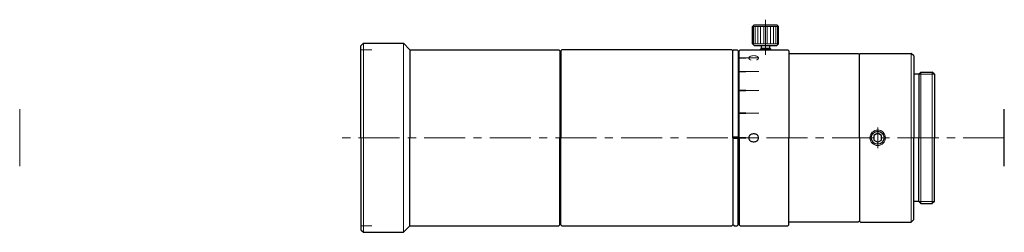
# Model space of a CAD drawing. Header units: millimetres. Extents: x -71 to 119, y 32 to 73.
import ezdxf
from ezdxf.enums import TextEntityAlignment as Align

# ---------------------------------------------------------------- set-up
doc = ezdxf.new("R2010")
doc.units = ezdxf.units.MM
doc.header["$LTSCALE"] = 0.25
doc.linetypes.add('CENTER', pattern=[50.8, 31.75, -6.35, 6.35, -6.35])
doc.layers.add('00_補助線', color=252, linetype='Continuous', lineweight=0, plot=False)
for name, color, linetype, lineweight in [('01_中心線', 1, 'CENTER', 20), ('03_寸法・文字', 50, 'Continuous', 20), ('iris＆image_circle', 7, 'Continuous', 30), ('画層1', 7, 'Continuous', 30), ('ﾋﾞｽ・ﾈｼﾞ', 7, 'Continuous', 30)]:
    doc.layers.add(name, color=color, linetype=linetype, lineweight=lineweight)
doc.styles.add('VS Standard', font='txt', dxfattribs={"height": 3})

# ---------------------------------------------------------------- blocks, each defined once
blk = doc.blocks.new('HM30##')
at = {"layer": '画層1'}
blk.add_lwpolyline([(-0.75, -0.43), (0, -0.87), (0.75, -0.43), (0.75, 0.43), (0, 0.87), (-0.75, 0.43)], close=True, dxfattribs=at)
at = {"layer": '画層1', "lineweight": 9}
blk.add_circle((0, 0), 1.5, dxfattribs=at)
at = {"layer": '画層1'}
blk.add_circle((0, 0), 1.25, dxfattribs=at)

msp = doc.modelspace()

# ---------------------------------------------------------------- hatches: boundary and pattern name
at = {"layer": '03_寸法・文字'}
h = msp.add_hatch(color=256, dxfattribs=at)
h.dxf.hatch_style = 1
h.paths.add_polyline_path([(69.25, 65.51), (69.25, 65.31), (67.95, 65.31), (67.95, 65.51)])
h = msp.add_hatch(color=256, dxfattribs=at)
h.dxf.hatch_style = 1
h.paths.add_polyline_path([(69.25, 62.91), (69.25, 62.66), (67.95, 62.66), (67.95, 62.91)])
h = msp.add_hatch(color=256, dxfattribs=at)
h.dxf.hatch_style = 1
h.paths.add_polyline_path([(69.25, 59.28), (69.25, 58.98), (67.95, 58.98), (67.95, 59.28)])
h = msp.add_hatch(color=256, dxfattribs=at)
h.dxf.hatch_style = 1
h.paths.add_polyline_path([(69.25, 54.91), (69.25, 54.61), (67.95, 54.61), (67.95, 54.91)])
h = msp.add_hatch(color=256, dxfattribs=at)
h.dxf.hatch_style = 1
h.paths.add_polyline_path([(67.75, 50.25), (66.75, 50.25), (66.75, 49.75), (67.75, 49.75)])
h = msp.add_hatch(color=256, dxfattribs=at)
h.dxf.hatch_style = 1
h.paths.add_polyline_path([(69.25, 50.15), (69.25, 49.85), (67.95, 49.85), (67.95, 50.15)])

# ---------------------------------------------------------------- linework, layer by layer
at = {"layer": '00_補助線', "lineweight": 20}
for p, q in [((-5.25, 67), (-3.15, 67)), ((-5.25, 33), (-3.15, 33))]:
    msp.add_line(p, q, dxfattribs=at)
at = {"layer": '00_補助線'}
for p, q in [((71.75, 65.41), (67.75, 65.41)), ((71.75, 62.78), (67.75, 62.78)), ((71.75, 59.13), (67.75, 59.13)), ((-71.25, 44.5), (-71.25, 55.5)), ((71.75, 54.76), (67.75, 54.76)), ((71.75, 50), (67.75, 50))]:
    msp.add_line(p, q, dxfattribs=at)
at = {"layer": '01_中心線'}
for p, q in [((73.05, 72.8), (73.05, 66)), ((94.75, 48), (94.75, 52)), ((65.75, 50), (-10.25, 50)), ((119.25, 50), (72.22, 50))]:
    msp.add_line(p, q, dxfattribs=at)
at = {"layer": 'iris＆image_circle'}
msp.add_line((119.25, 44.5), (119.25, 55.5), dxfattribs=at)
at = {"layer": '画層1'}
for p, q in [((70.88, 71.8), (70.55, 71.48)), ((70.55, 68.13), (70.55, 71.48)), ((70.88, 71.8), (75.23, 71.8)), ((75.23, 71.8), (75.55, 71.48)), ((75.55, 68.13), (75.55, 71.48)), ((-5.25, 67.75), (-4.75, 68.25)), ((-5.25, 50), (-5.25, 67.75)), ((-4.75, 68.25), (3, 68.25)), ((3, 68.25), (4.25, 67)), ((4.25, 67), (33.05, 67)), ((4.25, 67), (4.25, 50)), ((33.05, 67), (33.25, 66.8)), ((33.25, 66.8), (33.25, 50)), ((33.45, 66.8), (33.65, 67)), ((33.45, 66.8), (33.45, 50)), ((66.55, 67), (33.65, 67)), ((66.55, 67), (66.75, 66.8)), ((66.95, 67), (66.75, 66.8)), ((66.75, 50), (66.75, 66.8)), ((66.95, 67), (67.55, 67)), ((67.55, 67), (67.75, 66.8)), ((67.75, 66.8), (67.75, 50)), ((67.95, 66.8), (68.15, 67)), ((67.95, 50), (67.95, 66.8)), ((68.15, 67), (77.35, 67)), ((70.88, 67.8), (70.55, 68.13)), ((70.88, 67.8), (75.23, 67.8)), ((72.25, 67.3), (72.05, 67.1)), ((72.05, 67), (72.05, 67.1)), ((72.25, 67.3), (72.25, 67.8)), ((72.25, 67.3), (73.85, 67.3)), ((73.85, 67.3), (73.85, 67.8)), ((74.05, 67.1), (73.85, 67.3)), ((74.05, 67), (74.05, 67.1)), ((75.23, 67.8), (75.55, 68.13)), ((77.55, 66.8), (77.35, 67)), ((77.55, 66.8), (77.55, 50)), ((33.25, 65.25), (33.45, 65.25)), ((67.95, 66.3), (67.75, 66.1)), ((67.95, 66.3), (67.75, 66.1)), ((77.55, 66.25), (91.05, 66.25)), ((91.05, 66.25), (91.25, 66.05)), ((91.25, 66.1), (91.45, 66.3)), ((91.25, 50), (91.25, 66.1)), ((91.45, 66.3), (101.22, 66.3)), ((101.72, 65.8), (101.22, 66.3)), ((101.72, 65.8), (101.72, 50)), ((102.72, 62.3), (101.72, 62.3)), ((102.72, 62.3), (103.12, 62.7)), ((102.72, 62.3), (102.72, 50)), ((103.12, 62.7), (105.32, 62.7)), ((105.72, 62.3), (105.32, 62.7)), ((105.72, 62.3), (105.72, 50)), ((-5.25, 50), (-5.25, 32.25)), ((4.25, 33), (4.25, 50)), ((33.25, 33.2), (33.25, 50)), ((33.45, 33.2), (33.45, 50)), ((66.75, 50), (66.75, 33.2)), ((67.75, 33.2), (67.75, 50)), ((67.95, 50), (67.95, 33.2)), ((77.55, 33.2), (77.55, 50)), ((91.25, 50), (91.25, 33.9)), ((101.72, 34.2), (101.72, 50)), ((102.72, 37.7), (102.72, 50)), ((105.72, 37.7), (105.72, 50)), ((102.72, 37.7), (101.72, 37.7)), ((102.72, 37.7), (103.12, 37.3)), ((103.12, 37.3), (105.32, 37.3)), ((105.72, 37.7), (105.32, 37.3)), ((33.25, 34.75), (33.45, 34.75)), ((3, 31.75), (4.25, 33)), ((4.25, 33), (33.05, 33)), ((33.05, 33), (33.25, 33.2)), ((33.45, 33.2), (33.65, 33)), ((33.65, 33), (66.55, 33)), ((66.55, 33), (66.75, 33.2)), ((66.95, 33), (66.75, 33.2)), ((66.95, 33), (67.55, 33)), ((67.55, 33), (67.75, 33.2)), ((67.95, 33.7), (67.75, 33.9)), ((67.95, 33.2), (68.15, 33)), ((68.15, 33), (77.35, 33)), ((77.55, 33.2), (77.35, 33)), ((77.55, 33.75), (91.05, 33.75)), ((91.05, 33.75), (91.25, 33.95)), ((91.25, 33.9), (91.45, 33.7)), ((91.45, 33.7), (101.22, 33.7)), ((101.72, 34.2), (101.22, 33.7)), ((-5.25, 32.25), (-4.75, 31.75)), ((-4.75, 31.75), (3, 31.75))]:
    msp.add_line(p, q, dxfattribs=at)
at = {"layer": '画層1', "lineweight": 9}
for p, q in [((70.55, 71.48), (75.55, 71.48)), ((70.74, 71.48), (70.74, 68.13)), ((71.07, 71.48), (71.07, 68.13)), ((71.53, 71.48), (71.53, 68.13)), ((72.09, 71.48), (72.09, 68.13)), ((72.72, 71.48), (72.72, 68.13)), ((73.38, 71.48), (73.38, 68.13)), ((74.01, 71.48), (74.01, 68.13)), ((74.57, 71.48), (74.57, 68.13)), ((75.03, 71.48), (75.03, 68.13)), ((75.36, 71.48), (75.36, 68.13)), ((-4.75, 68.25), (-4.75, 50)), ((70.55, 68.13), (75.55, 68.13)), ((72.05, 67.1), (74.05, 67.1)), ((101.22, 66.3), (101.22, 50)), ((103.12, 62.7), (103.12, 50)), ((105.32, 62.7), (105.32, 50)), ((-4.75, 31.75), (-4.75, 50)), ((101.22, 33.7), (101.22, 50)), ((103.12, 37.3), (103.12, 50)), ((105.32, 37.3), (105.32, 50))]:
    msp.add_line(p, q, dxfattribs=at)
at = {"layer": '画層1', "lineweight": 20}
for p, q in [((3, 68.25), (3, 50)), ((72.25, 67), (72.25, 67.3)), ((73.85, 67), (73.85, 67.3)), ((102.72, 62.3), (105.72, 62.3)), ((3, 31.75), (3, 50)), ((102.72, 37.7), (105.72, 37.7))]:
    msp.add_line(p, q, dxfattribs=at)

# ---------------------------------------------------------------- block references
at = {"layer": 'ﾋﾞｽ・ﾈｼﾞ'}
msp.add_blockref('HM30##', (94.75, 50), dxfattribs=at)

# ---------------------------------------------------------------- texts
at = {"layer": '03_寸法・文字', "style": 'VS Standard', "width": 0.6}
msp.add_text('C', height=2, rotation=270, dxfattribs=at).set_placement((71.75, 65.43), align=Align.TOP_CENTER)
at = {"layer": '03_寸法・文字', "style": 'VS Standard'}
msp.add_text('O', height=2, rotation=270, dxfattribs=at).set_placement((71.75, 49.99), align=Align.TOP_CENTER)

doc.saveas('drawing.dxf')
